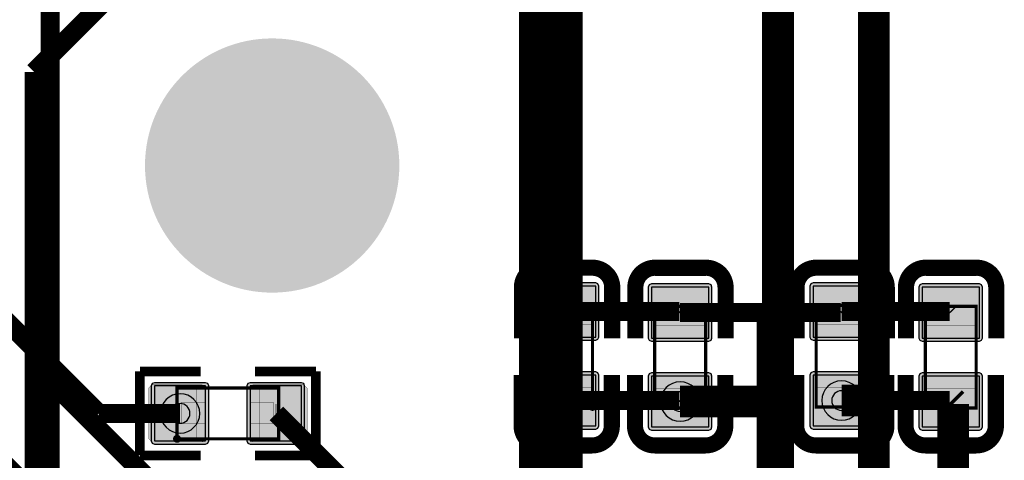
# Model space of a CAD drawing. Header units: millimetres. Extents: x -8 to 125, y -6 to 113.
# Tile 10 of 142: x 16 to 31, y 38 to 45. Entities that reach past the tile are written whole.
import ezdxf

# ---------------------------------------------------------------- set-up
doc = ezdxf.new("R2010")
doc.units = ezdxf.units.MM
for name, color, linetype, true_color in [('Bottom Layer', 7, 'Continuous', 0x0000ff), ('Component Marking Layer', 7, 'Continuous', 0x66ffcc), ('Component Shape Layer', 7, 'Continuous', 0x00cccc), ('Hole Layer', 7, 'Continuous', 0x222222), ('Inner1', 7, 'Continuous', 0x999966), ('Inner2', 7, 'Continuous', 0x008000), ('Multi-Layer', 7, 'Continuous', 0xc0c0c0), ('Pin Soldering Layer', 7, 'Continuous', 0xcc9999), ('Top Layer', 7, 'Continuous', 0xff0000), ('Top Paste Mask Layer', 7, 'Continuous', 0x808080), ('Top Silkscreen Layer', 7, 'Continuous', 0xffcc00), ('Top Solder Mask Layer', 7, 'Continuous', 0x800080)]:
    doc.layers.add(name, color=color, linetype=linetype, true_color=true_color)

msp = doc.modelspace()

# ---------------------------------------------------------------- hatches: boundary and pattern name
at = {"layer": 'Component Marking Layer'}
for points in [[(25.702, 40.548, 1), (25.822, 40.548, 1)], [(29.958, 40.548, 1), (30.078, 40.548, 1)], [(24.724, 38.964, 1), (24.844, 38.964, 1)], [(29.042, 38.964, 1), (29.162, 38.964, 1)], [(18.19, 38.462, 1), (18.31, 38.462, 1)]]:
    msp.add_hatch(color=256, dxfattribs=at).paths.add_polyline_path(points)
at = {"layer": 'Multi-Layer'}
msp.add_hatch(color=256, dxfattribs=at).paths.add_polyline_path([(17.746, 42.762, 1), (21.746, 42.762, 1)])
at = {"layer": 'Pin Soldering Layer'}
for points in [[(24.784, 40.564), (23.984, 40.564), (23.984, 40.264), (24.784, 40.264)], [(25.762, 40.548), (26.562, 40.548), (26.562, 40.248), (25.762, 40.248)], [(29.102, 40.564), (28.302, 40.564), (28.302, 40.264), (29.102, 40.264)], [(30.018, 40.548), (30.818, 40.548), (30.818, 40.248), (30.018, 40.248)], [(18.25, 38.462), (18.25, 39.262), (18.55, 39.262), (18.55, 38.462)], [(19.85, 38.462), (19.85, 39.262), (19.55, 39.262), (19.55, 38.462)], [(24.784, 38.964), (23.984, 38.964), (23.984, 39.264), (24.784, 39.264)], [(25.762, 38.948), (26.562, 38.948), (26.562, 39.248), (25.762, 39.248)], [(29.102, 38.964), (28.302, 38.964), (28.302, 39.264), (29.102, 39.264)], [(30.018, 38.948), (30.818, 38.948), (30.818, 39.248), (30.018, 39.248)]]:
    msp.add_hatch(color=256, dxfattribs=at).paths.add_polyline_path(points)
at = {"layer": 'Top Layer'}
for points in [[(23.934, 40.064), (24.834, 40.064), (24.834, 40.864), (23.934, 40.864)], [(26.612, 40.848), (25.712, 40.848), (25.712, 40.048), (26.612, 40.048)], [(28.252, 40.064), (29.152, 40.064), (29.152, 40.864), (28.252, 40.864)], [(30.868, 40.848), (29.968, 40.848), (29.968, 40.048), (30.868, 40.048)], [(23.934, 38.664), (24.834, 38.664), (24.834, 39.464), (23.934, 39.464)], [(26.612, 39.448), (25.712, 39.448), (25.712, 38.648), (26.612, 38.648)], [(28.252, 38.664), (29.152, 38.664), (29.152, 39.464), (28.252, 39.464)], [(30.868, 39.448), (29.968, 39.448), (29.968, 38.648), (30.868, 38.648)], [(17.893, 39.294), (17.893, 38.43), (18.7, 38.43), (18.7, 39.294)], [(19.4, 39.294), (19.4, 38.43), (20.207, 38.43), (20.207, 39.294)]]:
    msp.add_hatch(color=256, dxfattribs=at).paths.add_polyline_path(points)
at = {"layer": 'Top Paste Mask Layer'}
for points in [[(23.934, 40.064), (24.834, 40.064), (24.834, 40.864), (23.934, 40.864)], [(26.612, 40.848), (25.712, 40.848), (25.712, 40.048), (26.612, 40.048)], [(28.252, 40.064), (29.152, 40.064), (29.152, 40.864), (28.252, 40.864)], [(30.868, 40.848), (29.968, 40.848), (29.968, 40.048), (30.868, 40.048)], [(23.934, 38.664), (24.834, 38.664), (24.834, 39.464), (23.934, 39.464)], [(26.612, 39.448), (25.712, 39.448), (25.712, 38.648), (26.612, 38.648)], [(28.252, 38.664), (29.152, 38.664), (29.152, 39.464), (28.252, 39.464)], [(30.868, 39.448), (29.968, 39.448), (29.968, 38.648), (30.868, 38.648)], [(18.695, 39.262), (18.695, 39.034), (18.315, 39.034), (18.315, 38.704), (18.695, 38.704), (18.695, 38.462), (18.645, 38.412), (17.855, 38.412), (17.805, 38.462), (17.805, 39.262), (17.855, 39.312), (18.645, 39.312)], [(20.245, 39.312), (19.445, 39.312), (19.395, 39.262), (19.395, 39.034), (19.765, 39.034), (19.765, 38.704), (19.395, 38.704), (19.395, 38.462), (19.445, 38.412), (20.245, 38.412), (20.295, 38.462), (20.295, 39.262)]]:
    msp.add_hatch(color=256, dxfattribs=at).paths.add_polyline_path(points)
at = {"layer": 'Top Solder Mask Layer'}
for points in [[(23.934, 40.013), (24.834, 40.013), (24.87, 40.028), (24.885, 40.064), (24.885, 40.864), (24.87, 40.899), (24.834, 40.914), (23.934, 40.914), (23.898, 40.899), (23.883, 40.864), (23.883, 40.064), (23.898, 40.028)], [(26.612, 40.899), (25.712, 40.899), (25.676, 40.884), (25.661, 40.848), (25.661, 40.048), (25.676, 40.012), (25.712, 39.997), (26.612, 39.997), (26.648, 40.012), (26.663, 40.048), (26.663, 40.848), (26.648, 40.884)], [(28.252, 40.013), (29.152, 40.013), (29.188, 40.028), (29.203, 40.064), (29.203, 40.864), (29.188, 40.899), (29.152, 40.914), (28.252, 40.914), (28.216, 40.899), (28.201, 40.864), (28.201, 40.064), (28.216, 40.028)], [(30.868, 40.899), (29.968, 40.899), (29.932, 40.884), (29.917, 40.848), (29.917, 40.048), (29.932, 40.012), (29.968, 39.997), (30.868, 39.997), (30.904, 40.012), (30.919, 40.048), (30.919, 40.848), (30.904, 40.884)], [(23.934, 38.613), (24.834, 38.613), (24.87, 38.628), (24.885, 38.664), (24.885, 39.464), (24.87, 39.499), (24.834, 39.514), (23.934, 39.514), (23.898, 39.499), (23.883, 39.464), (23.883, 38.664), (23.898, 38.628)], [(26.612, 39.499), (25.712, 39.499), (25.676, 39.484), (25.661, 39.448), (25.661, 38.648), (25.676, 38.612), (25.712, 38.597), (26.612, 38.597), (26.648, 38.612), (26.663, 38.648), (26.663, 39.448), (26.648, 39.484)], [(28.252, 38.613), (29.152, 38.613), (29.188, 38.628), (29.203, 38.664), (29.203, 39.464), (29.188, 39.499), (29.152, 39.514), (28.252, 39.514), (28.216, 39.499), (28.201, 39.464), (28.201, 38.664), (28.216, 38.628)], [(30.868, 39.499), (29.968, 39.499), (29.932, 39.484), (29.917, 39.448), (29.917, 38.648), (29.932, 38.612), (29.968, 38.597), (30.868, 38.597), (30.904, 38.612), (30.919, 38.648), (30.919, 39.448), (30.904, 39.484)], [(17.843, 39.294), (17.843, 38.43), (17.858, 38.394), (17.893, 38.379), (18.7, 38.379), (18.736, 38.394), (18.751, 38.43), (18.751, 39.294), (18.736, 39.33), (18.7, 39.345), (17.893, 39.345), (17.858, 39.33)], [(19.349, 39.294), (19.349, 38.43), (19.364, 38.394), (19.4, 38.379), (20.207, 38.379), (20.243, 38.394), (20.257, 38.43), (20.257, 39.294), (20.243, 39.33), (20.207, 39.345), (19.4, 39.345), (19.364, 39.33)]]:
    msp.add_hatch(color=256, dxfattribs=at).paths.add_polyline_path(points)

# ---------------------------------------------------------------- linework, layer by layer
at = {"layer": 'Bottom Layer', "const_width": 0.3}
msp.add_lwpolyline([(16.256, 30.48), (16.256, 46.736)], dxfattribs=at)
at = {"layer": 'Component Marking Layer', "const_width": 0.00508}
for points in [[(25.702, 40.548, 1), (25.822, 40.548, 1)], [(29.958, 40.548, 1), (30.078, 40.548, 1)], [(24.724, 38.964, 1), (24.844, 38.964, 1)], [(29.042, 38.964, 1), (29.162, 38.964, 1)], [(18.19, 38.462, 1), (18.31, 38.462, 1)]]:
    msp.add_lwpolyline(points, format="xyb", close=True, dxfattribs=at)
at = {"layer": 'Component Shape Layer', "const_width": 0.0508}
for points in [[(24.784, 38.964), (23.984, 38.964), (23.984, 40.564), (24.784, 40.564)], [(24.784, 38.964), (23.984, 38.964), (23.984, 40.564), (24.784, 40.564)], [(25.762, 40.548), (26.562, 40.548), (26.562, 38.948), (25.762, 38.948)], [(25.762, 40.548), (26.562, 40.548), (26.562, 38.948), (25.762, 38.948)], [(29.102, 38.964), (28.302, 38.964), (28.302, 40.564), (29.102, 40.564)], [(29.102, 38.964), (28.302, 38.964), (28.302, 40.564), (29.102, 40.564)], [(30.018, 40.548), (30.818, 40.548), (30.818, 38.948), (30.018, 38.948)], [(30.018, 40.548), (30.818, 40.548), (30.818, 38.948), (30.018, 38.948)], [(18.25, 38.462), (18.25, 39.262), (19.85, 39.262), (19.85, 38.462)], [(18.25, 38.462), (18.25, 39.262), (19.85, 39.262), (19.85, 38.462)]]:
    msp.add_lwpolyline(points, close=True, dxfattribs=at)
at = {"layer": 'Hole Layer'}
for points in [[(23.975, 40.386, 1), (24.285, 40.386, 1)], [(26.007, 39.048, 1), (26.317, 39.048, 1)], [(28.547, 39.064, 1), (28.857, 39.064, 1)], [(18.142, 38.862, 1), (18.452, 38.862, 1)]]:
    msp.add_lwpolyline(points, format="xyb", close=True, dxfattribs=at)
at = {"layer": 'Inner1'}
for points, const_width in [([(24.13, 40.386), (24.13, 57.85)], 1), ([(29.21, 38.983), (29.21, 56.196)], 0.5), ([(27.702, 39.031), (27.702, 54.594)], 0.5), ([(18.25, 46.482), (16.002, 44.234)], 0.3), ([(16.002, 44.234), (16.002, 20.83)], 0.3), ([(24.13, 21.082), (24.13, 40.386)], 1), ([(26.162, 39.048), (27.685, 39.048)], 0.5), ([(27.685, 39.048), (27.702, 39.031)], 0.5), ([(27.702, 27.367), (27.702, 39.031)], 0.5), ([(28.702, 39.064), (29.129, 39.064)], 0.5), ([(29.129, 39.064), (29.21, 38.983)], 0.5), ([(29.21, 27.432), (29.21, 38.983)], 0.5)]:
    msp.add_lwpolyline(points, dxfattribs=dict(at, const_width=const_width))
at = {"layer": 'Inner2', "const_width": 0.3}
for points in [[(14.986, 40.894), (17.018, 38.862)], [(17.018, 38.862), (18.297, 38.862)]]:
    msp.add_lwpolyline(points, dxfattribs=at)
at = {"layer": 'Multi-Layer'}
for points in [[(23.82, 40.386, 1), (24.44, 40.386, 1)], [(25.852, 39.048, 1), (26.472, 39.048, 1)], [(28.392, 39.064, 1), (29.012, 39.064, 1)], [(17.987, 38.862, 1), (18.607, 38.862, 1)]]:
    msp.add_lwpolyline(points, format="xyb", close=True, dxfattribs=at)
at = {"layer": 'Pin Soldering Layer', "const_width": 0.00508}
for points in [[(24.784, 40.564), (23.984, 40.564), (23.984, 40.264), (24.784, 40.264)], [(24.784, 40.564), (23.984, 40.564), (23.984, 40.264), (24.784, 40.264)], [(25.762, 40.548), (26.562, 40.548), (26.562, 40.248), (25.762, 40.248)], [(25.762, 40.548), (26.562, 40.548), (26.562, 40.248), (25.762, 40.248)], [(29.102, 40.564), (28.302, 40.564), (28.302, 40.264), (29.102, 40.264)], [(29.102, 40.564), (28.302, 40.564), (28.302, 40.264), (29.102, 40.264)], [(30.018, 40.548), (30.818, 40.548), (30.818, 40.248), (30.018, 40.248)], [(30.018, 40.548), (30.818, 40.548), (30.818, 40.248), (30.018, 40.248)], [(18.25, 38.462), (18.25, 39.262), (18.55, 39.262), (18.55, 38.462)], [(18.25, 38.462), (18.25, 39.262), (18.55, 39.262), (18.55, 38.462)], [(19.85, 38.462), (19.85, 39.262), (19.55, 39.262), (19.55, 38.462)], [(19.85, 38.462), (19.85, 39.262), (19.55, 39.262), (19.55, 38.462)], [(24.784, 38.964), (23.984, 38.964), (23.984, 39.264), (24.784, 39.264)], [(24.784, 38.964), (23.984, 38.964), (23.984, 39.264), (24.784, 39.264)], [(25.762, 38.948), (26.562, 38.948), (26.562, 39.248), (25.762, 39.248)], [(25.762, 38.948), (26.562, 38.948), (26.562, 39.248), (25.762, 39.248)], [(29.102, 38.964), (28.302, 38.964), (28.302, 39.264), (29.102, 39.264)], [(29.102, 38.964), (28.302, 38.964), (28.302, 39.264), (29.102, 39.264)], [(30.018, 38.948), (30.818, 38.948), (30.818, 39.248), (30.018, 39.248)], [(30.018, 38.948), (30.818, 38.948), (30.818, 39.248), (30.018, 39.248)]]:
    msp.add_lwpolyline(points, close=True, dxfattribs=at)
at = {"layer": 'Top Layer'}
for points, const_width in [([(16.256, 63.126), (16.256, 39.379)], 0.3), ([(24.384, 40.464), (26.147, 40.464)], 0.3), ([(26.147, 40.464), (26.162, 40.448)], 0.3), ([(26.162, 40.448), (27.516, 40.448)], 0.3), ([(27.516, 40.448), (28.687, 40.448)], 0.3), ([(27.516, 40.448), (27.516, 36.693)], 0.3), ([(28.687, 40.448), (28.702, 40.464)], 0.3), ([(28.702, 40.464), (30.403, 40.464)], 0.3), ([(30.403, 40.464), (30.418, 40.448)], 0.3), ([(16.256, 39.379), (18.297, 37.338)], 0.3), ([(24.384, 39.064), (26.147, 39.064)], 0.3), ([(24.409, 39.038), (24.384, 39.064)], 0.3), ([(24.409, 37.357), (24.409, 39.038)], 0.3), ([(26.147, 39.064), (26.162, 39.048)], 0.3), ([(28.702, 39.064), (30.403, 39.064)], 0.3), ([(30.418, 39.048), (30.455, 39.011)], 0.5), ([(30.455, 39.011), (30.455, 37.357)], 0.5), ([(19.812, 38.862), (19.803, 38.862)], 0.3), ([(22.617, 36.057), (19.812, 38.862)], 0.3), ([(17.789, 35.814), (15.494, 38.109)], 0.3)]:
    msp.add_lwpolyline(points, dxfattribs=dict(at, const_width=const_width))
for points in [[(23.934, 40.064), (24.834, 40.064), (24.834, 40.864), (23.934, 40.864)], [(26.612, 40.848), (25.712, 40.848), (25.712, 40.048), (26.612, 40.048)], [(28.252, 40.064), (29.152, 40.064), (29.152, 40.864), (28.252, 40.864)], [(30.868, 40.848), (29.968, 40.848), (29.968, 40.048), (30.868, 40.048)], [(23.934, 38.664), (24.834, 38.664), (24.834, 39.464), (23.934, 39.464)], [(26.612, 39.448), (25.712, 39.448), (25.712, 38.648), (26.612, 38.648)], [(28.252, 38.664), (29.152, 38.664), (29.152, 39.464), (28.252, 39.464)], [(30.868, 39.448), (29.968, 39.448), (29.968, 38.648), (30.868, 38.648)], [(17.893, 39.294), (17.893, 38.43), (18.7, 38.43), (18.7, 39.294)], [(19.4, 39.294), (19.4, 38.43), (20.207, 38.43), (20.207, 39.294)]]:
    msp.add_lwpolyline(points, close=True, dxfattribs=at)
at = {"layer": 'Top Paste Mask Layer'}
for points in [[(23.934, 40.064), (24.834, 40.064), (24.834, 40.864), (23.934, 40.864)], [(26.612, 40.848), (25.712, 40.848), (25.712, 40.048), (26.612, 40.048)], [(28.252, 40.064), (29.152, 40.064), (29.152, 40.864), (28.252, 40.864)], [(30.868, 40.848), (29.968, 40.848), (29.968, 40.048), (30.868, 40.048)], [(23.934, 38.664), (24.834, 38.664), (24.834, 39.464), (23.934, 39.464)], [(26.612, 39.448), (25.712, 39.448), (25.712, 38.648), (26.612, 38.648)], [(28.252, 38.664), (29.152, 38.664), (29.152, 39.464), (28.252, 39.464)], [(30.868, 39.448), (29.968, 39.448), (29.968, 38.648), (30.868, 38.648)]]:
    msp.add_lwpolyline(points, close=True, dxfattribs=at)
at = {"layer": 'Top Paste Mask Layer', "const_width": 0.00508}
for points in [[(18.695, 39.262), (18.695, 39.034), (18.315, 39.034), (18.315, 38.704), (18.695, 38.704), (18.695, 38.462), (18.645, 38.412), (17.855, 38.412), (17.805, 38.462), (17.805, 39.262), (17.855, 39.312), (18.645, 39.312)], [(18.695, 39.262), (18.695, 39.034), (18.315, 39.034), (18.315, 38.704), (18.695, 38.704), (18.695, 38.462), (18.645, 38.412), (17.855, 38.412), (17.805, 38.462), (17.805, 39.262), (17.855, 39.312), (18.645, 39.312)], [(20.245, 39.312), (19.445, 39.312), (19.395, 39.262), (19.395, 39.034), (19.765, 39.034), (19.765, 38.704), (19.395, 38.704), (19.395, 38.462), (19.445, 38.412), (20.245, 38.412), (20.295, 38.462), (20.295, 39.262)], [(20.245, 39.312), (19.445, 39.312), (19.395, 39.262), (19.395, 39.034), (19.765, 39.034), (19.765, 38.704), (19.395, 38.704), (19.395, 38.462), (19.445, 38.412), (20.245, 38.412), (20.295, 38.462), (20.295, 39.262)]]:
    msp.add_lwpolyline(points, close=True, dxfattribs=at)
at = {"layer": 'Top Silkscreen Layer', "const_width": 0.254}
for points in [[(23.674, 40.844, -0.414239), (23.984, 41.154)], [(23.674, 40.844, -0.414239), (23.984, 41.154)], [(24.784, 41.154, -0.414214), (25.094, 40.844)], [(24.784, 41.154, -0.414214), (25.094, 40.844)], [(25.458, 40.844, -0.414239), (25.768, 41.154)], [(25.458, 40.844, -0.414239), (25.768, 41.154)], [(26.568, 41.154, -0.414214), (26.877, 40.844)], [(26.568, 41.154, -0.414214), (26.877, 40.844)], [(27.992, 40.844, -0.414239), (28.302, 41.154)], [(27.992, 40.844, -0.414239), (28.302, 41.154)], [(29.102, 41.154, -0.414214), (29.412, 40.844)], [(29.102, 41.154, -0.414214), (29.412, 40.844)], [(29.714, 40.844, -0.414239), (30.024, 41.154)], [(29.714, 40.844, -0.414239), (30.024, 41.154)], [(30.824, 41.154, -0.414214), (31.134, 40.844)], [(30.824, 41.154, -0.414214), (31.134, 40.844)], [(23.978, 38.358, -0.414214), (23.669, 38.668)], [(23.978, 38.358, -0.414214), (23.669, 38.668)], [(25.088, 38.668, -0.414239), (24.778, 38.358)], [(25.088, 38.668, -0.414239), (24.778, 38.358)], [(25.762, 38.358, -0.414214), (25.452, 38.668)], [(25.762, 38.358, -0.414214), (25.452, 38.668)], [(26.872, 38.668, -0.414239), (26.562, 38.358)], [(26.872, 38.668, -0.414239), (26.562, 38.358)], [(28.296, 38.358, -0.414214), (27.987, 38.668)], [(28.296, 38.358, -0.414214), (27.987, 38.668)], [(29.406, 38.668, -0.414239), (29.096, 38.358)], [(29.406, 38.668, -0.414239), (29.096, 38.358)], [(30.018, 38.358, -0.414214), (29.708, 38.668)], [(30.018, 38.358, -0.414214), (29.708, 38.668)], [(31.128, 38.668, -0.414239), (30.818, 38.358)], [(31.128, 38.668, -0.414239), (30.818, 38.358)]]:
    msp.add_lwpolyline(points, format="xyb", dxfattribs=at)
at = {"layer": 'Top Silkscreen Layer'}
for points, const_width in [([(23.984, 41.154), (24.784, 41.154)], 0.254), ([(23.984, 41.154), (24.784, 41.154)], 0.254), ([(26.568, 41.153), (25.768, 41.153)], 0.254), ([(26.568, 41.153), (25.768, 41.153)], 0.254), ([(28.302, 41.154), (29.102, 41.154)], 0.254), ([(28.302, 41.154), (29.102, 41.154)], 0.254), ([(30.824, 41.153), (30.024, 41.153)], 0.254), ([(30.824, 41.153), (30.024, 41.153)], 0.254), ([(23.674, 40.044), (23.674, 40.844)], 0.254), ([(23.674, 40.044), (23.674, 40.844)], 0.254), ([(25.094, 40.044), (25.094, 40.844)], 0.254), ([(25.094, 40.044), (25.094, 40.844)], 0.254), ([(25.458, 40.044), (25.458, 40.844)], 0.254), ([(25.458, 40.044), (25.458, 40.844)], 0.254), ([(26.877, 40.044), (26.877, 40.844)], 0.254), ([(26.877, 40.044), (26.877, 40.844)], 0.254), ([(27.992, 40.044), (27.992, 40.844)], 0.254), ([(27.992, 40.044), (27.992, 40.844)], 0.254), ([(29.412, 40.044), (29.412, 40.844)], 0.254), ([(29.412, 40.044), (29.412, 40.844)], 0.254), ([(29.714, 40.044), (29.714, 40.844)], 0.254), ([(29.714, 40.044), (29.714, 40.844)], 0.254), ([(31.134, 40.044), (31.134, 40.844)], 0.254), ([(31.134, 40.044), (31.134, 40.844)], 0.254), ([(17.665, 38.201), (17.665, 39.523)], 0.152), ([(17.665, 39.523), (18.624, 39.523)], 0.152), ([(17.665, 38.201), (17.665, 39.523)], 0.152), ([(17.665, 39.523), (18.624, 39.523)], 0.152), ([(20.435, 39.523), (19.476, 39.523)], 0.152), ([(20.435, 39.523), (19.476, 39.523)], 0.152), ([(20.435, 38.201), (20.435, 39.523)], 0.152), ([(20.435, 38.201), (20.435, 39.523)], 0.152), ([(23.669, 39.468), (23.669, 38.668)], 0.254), ([(23.669, 39.468), (23.669, 38.668)], 0.254), ([(25.088, 39.468), (25.088, 38.668)], 0.254), ([(25.088, 39.468), (25.088, 38.668)], 0.254), ([(25.452, 39.468), (25.452, 38.668)], 0.254), ([(25.452, 39.468), (25.452, 38.668)], 0.254), ([(26.872, 39.468), (26.872, 38.668)], 0.254), ([(26.872, 39.468), (26.872, 38.668)], 0.254), ([(27.987, 39.468), (27.987, 38.668)], 0.254), ([(27.987, 39.468), (27.987, 38.668)], 0.254), ([(29.406, 39.468), (29.406, 38.668)], 0.254), ([(29.406, 39.468), (29.406, 38.668)], 0.254), ([(29.708, 39.468), (29.708, 38.668)], 0.254), ([(29.708, 39.468), (29.708, 38.668)], 0.254), ([(31.128, 39.468), (31.128, 38.668)], 0.254), ([(31.128, 39.468), (31.128, 38.668)], 0.254), ([(23.978, 38.358), (24.778, 38.358)], 0.254), ([(23.978, 38.358), (24.778, 38.358)], 0.254), ([(26.562, 38.358), (25.762, 38.358)], 0.254), ([(26.562, 38.358), (25.762, 38.358)], 0.254), ([(28.296, 38.358), (29.096, 38.358)], 0.254), ([(28.296, 38.358), (29.096, 38.358)], 0.254), ([(30.818, 38.358), (30.018, 38.358)], 0.254), ([(30.818, 38.358), (30.018, 38.358)], 0.254), ([(18.624, 38.201), (17.665, 38.201)], 0.152), ([(18.624, 38.201), (17.665, 38.201)], 0.152), ([(19.476, 38.201), (20.435, 38.201)], 0.152), ([(19.476, 38.201), (20.435, 38.201)], 0.152)]:
    msp.add_lwpolyline(points, dxfattribs=dict(at, const_width=const_width))
at = {"layer": 'Top Solder Mask Layer'}
for points in [[(23.934, 40.013), (24.834, 40.013), (24.87, 40.028), (24.885, 40.064), (24.885, 40.864), (24.87, 40.899), (24.834, 40.914), (23.934, 40.914), (23.898, 40.899), (23.883, 40.864), (23.883, 40.064), (23.898, 40.028)], [(26.612, 40.899), (25.712, 40.899), (25.676, 40.884), (25.661, 40.848), (25.661, 40.048), (25.676, 40.012), (25.712, 39.997), (26.612, 39.997), (26.648, 40.012), (26.663, 40.048), (26.663, 40.848), (26.648, 40.884)], [(28.252, 40.013), (29.152, 40.013), (29.188, 40.028), (29.203, 40.064), (29.203, 40.864), (29.188, 40.899), (29.152, 40.914), (28.252, 40.914), (28.216, 40.899), (28.201, 40.864), (28.201, 40.064), (28.216, 40.028)], [(30.868, 40.899), (29.968, 40.899), (29.932, 40.884), (29.917, 40.848), (29.917, 40.048), (29.932, 40.012), (29.968, 39.997), (30.868, 39.997), (30.904, 40.012), (30.919, 40.048), (30.919, 40.848), (30.904, 40.884)], [(23.934, 38.613), (24.834, 38.613), (24.87, 38.628), (24.885, 38.664), (24.885, 39.464), (24.87, 39.499), (24.834, 39.514), (23.934, 39.514), (23.898, 39.499), (23.883, 39.464), (23.883, 38.664), (23.898, 38.628)], [(26.612, 39.499), (25.712, 39.499), (25.676, 39.484), (25.661, 39.448), (25.661, 38.648), (25.676, 38.612), (25.712, 38.597), (26.612, 38.597), (26.648, 38.612), (26.663, 38.648), (26.663, 39.448), (26.648, 39.484)], [(28.252, 38.613), (29.152, 38.613), (29.188, 38.628), (29.203, 38.664), (29.203, 39.464), (29.188, 39.499), (29.152, 39.514), (28.252, 39.514), (28.216, 39.499), (28.201, 39.464), (28.201, 38.664), (28.216, 38.628)], [(30.868, 39.499), (29.968, 39.499), (29.932, 39.484), (29.917, 39.448), (29.917, 38.648), (29.932, 38.612), (29.968, 38.597), (30.868, 38.597), (30.904, 38.612), (30.919, 38.648), (30.919, 39.448), (30.904, 39.484)], [(17.843, 39.294), (17.843, 38.43), (17.858, 38.394), (17.893, 38.379), (18.7, 38.379), (18.736, 38.394), (18.751, 38.43), (18.751, 39.294), (18.736, 39.33), (18.7, 39.345), (17.893, 39.345), (17.858, 39.33)], [(19.349, 39.294), (19.349, 38.43), (19.364, 38.394), (19.4, 38.379), (20.207, 38.379), (20.243, 38.394), (20.257, 38.43), (20.257, 39.294), (20.243, 39.33), (20.207, 39.345), (19.4, 39.345), (19.364, 39.33)]]:
    msp.add_lwpolyline(points, close=True, dxfattribs=at)

doc.saveas('drawing.dxf')
